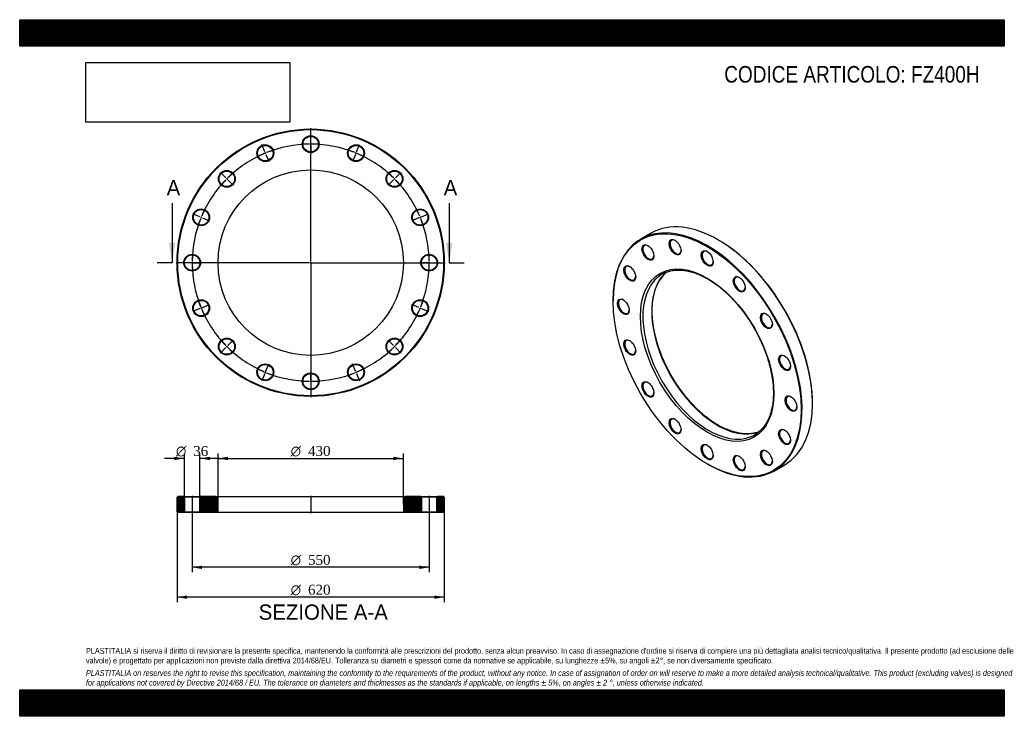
# Model space of a CAD drawing. Header units: millimetres. Extents: x 0 to 2285, y 0 to 1615.
import ezdxf
from ezdxf.enums import TextEntityAlignment as Align
from ezdxf.lldxf.tags import DXFTag

# ---------------------------------------------------------------- set-up
doc = ezdxf.new("R2010")
doc.units = ezdxf.units.MM
doc.header["$LTSCALE"] = 7.692308
for name, color, linetype in [('Default', 7, 'Continuous'), ('DV2_Default', 7, 'Continuous'), ('DV3_Default', 7, 'Continuous'), ('FZ400H', 7, 'Continuous')]:
    doc.layers.add(name, color=color, linetype=linetype)
doc.styles.add('SEACAD_Solid_Edge_ANSI', font='seans.ttf')
doc.styles.add('SEACAD_Solid_Edge_ANSI1_Symbols', font='semeca1.ttf')
doc.styles.add('SEACAD_Times_New_Roman', font='times.ttf')
tags = doc.linetypes.add('CENTER2', pattern=[28.575, 19.05, -3.175, 3.175, -3.175]).pattern_tags.tags
tags[10:11] = [DXFTag(74, 4), DXFTag(75, 0), DXFTag(340, '0'), DXFTag(46, 0.0), DXFTag(50, 0.0), DXFTag(44, 0.0), DXFTag(45, 0.0)]
tags[8:9] = [DXFTag(74, 4), DXFTag(75, 0), DXFTag(340, '0'), DXFTag(46, 0.0), DXFTag(50, 0.0), DXFTag(44, 0.0), DXFTag(45, 0.0)]
tags[6:7] = [DXFTag(74, 4), DXFTag(75, 0), DXFTag(340, '0'), DXFTag(46, 0.0), DXFTag(50, 0.0), DXFTag(44, 0.0), DXFTag(45, 0.0)]
tags[4:5] = [DXFTag(74, 4), DXFTag(75, 0), DXFTag(340, '0'), DXFTag(46, 0.0), DXFTag(50, 0.0), DXFTag(44, 0.0), DXFTag(45, 0.0)]
picture_1 = doc.add_image_def('image1.jpg', size_in_pixel=(4302, 1260))

# ---------------------------------------------------------------- blocks, each defined once
blk = doc.blocks.new('SE')
at = {"layer": 'FZ400H', "color": 7, "linetype": 'Continuous'}
for p, q in [((1465.2, 1120.3), (1441.2, 1106.4)), ((1621.3, 1104.4), (1620.2, 1105)), ((1377, 964.5), (1377, 963.3)), ((1839.4, 725.3), (1839.4, 726.5)), ((1595.1, 585.5), (1596.2, 584.9)), ((1751.2, 569.5), (1775.2, 583.4))]:
    blk.add_line(p, q, dxfattribs=at)
for centre, major_axis, start_param, end_param in [((1620.2, 851.9), (-155, 268.5), 3.141593, 6.283185), ((1596.2, 838), (155, -268.5), 0, 3.926991), ((1521.8, 1088.4), (-9, 15.6), 0, 3.886147), ((1521.8, 1088.4), (-9, 15.6), 5.538631, 6.283185), ((1621.3, 852.5), (154.3, -267.2), 0.785398, 2.356194), ((1458.7, 1076.1), (-9, 15.6), 0, 3.886147), ((1458.7, 1076.1), (-9, 15.6), 5.538631, 6.283185), ((1596.2, 1062.5), (-9, 15.6), 0, 3.886147), ((1596.2, 1062.5), (-9, 15.6), 5.538631, 6.283185), ((1416.5, 1027.6), (-9, 15.6), 0, 3.886147), ((1416.5, 1027.6), (-9, 15.6), 5.538631, 6.283185), ((1618.5, 850.8), (107.5, -186.2), 3.234683, 6.191517), ((1598, 839), (-107.5, 186.2), 6.209014, 6.283185), ((1598, 839), (-107.5, 186.2), 0.072868, 3.065479), ((1598, 839), (-107.5, 186.2), 0, 0.072868), ((1670.6, 1002.5), (-9, 15.6), 0, 3.886147), ((1670.6, 1002.5), (-9, 15.6), 5.538631, 6.283185), ((1401.7, 950.2), (-9, 15.6), 0, 3.886147), ((1401.7, 950.2), (-9, 15.6), 5.538631, 6.283185), ((1733.7, 917.4), (-9, 15.6), 0, 3.886147), ((1733.7, 917.4), (-9, 15.6), 5.538631, 6.283185), ((1416.5, 855.8), (-9, 15.6), 0, 3.886147), ((1416.5, 855.8), (-9, 15.6), 5.538631, 6.283185), ((1775.8, 820.2), (-9, 15.6), 0, 3.886147), ((1775.8, 820.2), (-9, 15.6), 5.538631, 6.283185), ((1458.7, 758.6), (-9, 15.6), 0, 3.886147), ((1458.7, 758.6), (-9, 15.6), 5.538631, 6.283185), ((1790.7, 725.7), (-9, 15.6), 0, 3.886147), ((1790.7, 725.7), (-9, 15.6), 5.538631, 6.283185), ((1521.8, 673.5), (-9, 15.6), 0, 3.886147), ((1521.8, 673.5), (-9, 15.6), 5.538631, 6.283185), ((1775.8, 648.3), (-9, 15.6), 0, 3.886147), ((1775.8, 648.3), (-9, 15.6), 5.538631, 6.283185), ((1598, 839), (-107.5, 186.2), 3.065479, 3.207181), ((1596.2, 613.4), (-9, 15.6), 0, 3.886147), ((1596.2, 613.4), (-9, 15.6), 5.538631, 6.283185), ((1670.6, 587.6), (-9, 15.6), 0, 3.886147), ((1670.6, 587.6), (-9, 15.6), 5.538631, 6.283185), ((1733.7, 599.8), (-9, 15.6), 0, 3.886147), ((1733.7, 599.8), (-9, 15.6), 5.538631, 6.283185), ((1596.2, 838), (155, -268.5), 5.497787, 6.283185)]:
    blk.add_ellipse(centre, major_axis=major_axis, ratio=0.57735, start_param=start_param, end_param=end_param, dxfattribs=at)
for centre, major_axis in [((1595.1, 837.4), (-154.3, 267.2)), ((1520.7, 1087.8), (9.8, -16.9)), ((1457.6, 1075.5), (9.8, -16.9)), ((1595.1, 1061.9), (9.8, -16.9)), ((1595.1, 837.4), (109.5, -189.7)), ((1415.5, 1027), (9.8, -16.9)), ((1669.6, 1001.8), (9.8, -16.9)), ((1400.7, 949.6), (9.8, -16.9)), ((1732.6, 916.8), (9.8, -16.9)), ((1415.5, 855.2), (9.8, -16.9)), ((1774.8, 819.6), (9.8, -16.9)), ((1457.6, 758), (9.8, -16.9)), ((1789.6, 725.1), (9.8, -16.9)), ((1520.7, 672.9), (9.8, -16.9)), ((1774.8, 647.7), (9.8, -16.9)), ((1595.1, 612.8), (9.8, -16.9)), ((1732.6, 599.2), (9.8, -16.9)), ((1669.6, 587), (9.8, -16.9))]:
    blk.add_ellipse(centre, major_axis=major_axis, ratio=0.57735, dxfattribs=at)
for points, knots in [([(1620.5, 675.5), (1619.2, 676.2), (1616.2, 678), (1610.7, 681.5), (1604.3, 685.8), (1598, 690.4), (1591.6, 695.3), (1585.3, 700.5), (1579.1, 705.9), (1573, 711.6), (1566.9, 717.6), (1560.9, 723.8), (1555, 730.3), (1549.3, 736.9), (1543.6, 743.8), (1538.1, 750.9), (1532.8, 758.1), (1527.5, 765.5), (1522.5, 773.1), (1517.6, 780.8), (1513, 788.6), (1508.5, 796.6), (1504.2, 804.6), (1500.1, 812.8), (1496.2, 821), (1492.6, 829.2), (1489.1, 837.5), (1486, 845.8), (1483, 854.2), (1480.3, 862.5), (1477.9, 870.8), (1475.7, 879), (1473.7, 887.2), (1472, 895.4), (1470.6, 903.4), (1469.5, 911.4), (1468.6, 919.2), (1468, 927), (1467.6, 934.6), (1467.6, 942), (1467.8, 949.2), (1468.2, 956.3), (1469, 963.2), (1470, 969.9), (1471.2, 976.4), (1472.7, 982.6), (1474.5, 988.6), (1476.5, 994.4), (1478.8, 999.9), (1481.3, 1005.1), (1484.1, 1010.1), (1487.1, 1014.7), (1490.3, 1019.1), (1493.8, 1023.2), (1497.4, 1026.9), (1499.9, 1029.2), (1501.1, 1030.2)], [0, 0, 0, 0, 0.0096744, 0.0280903, 0.0465098, 0.0649322, 0.0833578, 0.1017869, 0.1202197, 0.1386561, 0.157096, 0.1755393, 0.1939856, 0.2124349, 0.2308867, 0.2493408, 0.2677968, 0.2862544, 0.3047132, 0.323173, 0.3416333, 0.3600939, 0.3785543, 0.3970141, 0.4154729, 0.4339305, 0.4523864, 0.4708403, 0.4892918, 0.5077407, 0.5261866, 0.5446292, 0.5630682, 0.5815033, 0.5999344, 0.6183613, 0.6367841, 0.6552026, 0.6736172, 0.6920282, 0.7104364, 0.7288425, 0.747248, 0.7656539, 0.7840623, 0.802476, 0.8208981, 0.8393328, 0.8577846, 0.8762589, 0.8947614, 0.9132979, 0.9318738, 0.9504933, 0.9691587, 0.9865354, 0.9865354, 0.9865354, 0.9865354]), ([(1498.4, 1029.1), (1498.5, 1029.2), (1500, 1029.9), (1503.5, 1031.1), (1508.5, 1032.6), (1513.7, 1033.7), (1519.1, 1034.5), (1524.6, 1034.9), (1530.3, 1035), (1536, 1034.7), (1541.9, 1034.1), (1547.9, 1033.1), (1553.9, 1031.8), (1560.1, 1030.1), (1566.3, 1028.1), (1572.6, 1025.8), (1578.9, 1023.1), (1585.2, 1020.2), (1591.6, 1016.8), (1598, 1013.2), (1604.4, 1009.2), (1610.8, 1005), (1617.2, 1000.4), (1623.5, 995.6), (1629.8, 990.4), (1636.1, 985), (1642.2, 979.4), (1648.3, 973.5), (1654.3, 967.3), (1660.2, 960.9), (1666, 954.3), (1671.7, 947.4), (1677.2, 940.4), (1682.6, 933.2), (1687.8, 925.8), (1692.9, 918.3), (1697.8, 910.6), (1702.5, 902.8), (1707.1, 894.9), (1711.4, 886.8), (1715.5, 878.7), (1719.5, 870.5), (1723.1, 862.3), (1726.6, 854), (1729.8, 845.7), (1732.8, 837.4), (1735.6, 829.1), (1738.1, 820.7), (1740.3, 812.5), (1742.3, 804.3), (1744.1, 796.1), (1745.5, 788), (1746.7, 780), (1747.7, 772.2), (1748.3, 764.4), (1748.7, 756.8), (1748.9, 749.4), (1748.7, 742.1), (1748.3, 734.9), (1747.6, 728), (1746.7, 721.3), (1745.5, 714.8), (1744, 708.5), (1742.3, 702.4), (1740.3, 696.6), (1738.1, 691.1), (1735.6, 685.8), (1732.9, 680.8), (1730, 676), (1726.8, 671.6), (1723.3, 667.4), (1719.7, 663.6), (1715.9, 660.1), (1713.4, 658.2), (1712, 657.1)], [0, 0, 0, 0, 0.000519, 0.014853, 0.029166, 0.043453, 0.057707, 0.071927, 0.086114, 0.100269, 0.114397, 0.128501, 0.142586, 0.156656, 0.170715, 0.184766, 0.198811, 0.212854, 0.226895, 0.240935, 0.254976, 0.269019, 0.283064, 0.297111, 0.311161, 0.325214, 0.339269, 0.353327, 0.367388, 0.381451, 0.395517, 0.409584, 0.423653, 0.437724, 0.451796, 0.465869, 0.479942, 0.494016, 0.508091, 0.522165, 0.536239, 0.550312, 0.564385, 0.578456, 0.592526, 0.606593, 0.620659, 0.634723, 0.648784, 0.662843, 0.676899, 0.690951, 0.705001, 0.719047, 0.73309, 0.74713, 0.761167, 0.775202, 0.789235, 0.803267, 0.8173, 0.831334, 0.845372, 0.859415, 0.873468, 0.887532, 0.901614, 0.915715, 0.929842, 0.943998, 0.958187, 0.97241, 0.986668, 1, 1, 1, 1]), ([(1715.2, 659.6), (1714.8, 659.5), (1712.8, 658.7), (1708.9, 657.6), (1703.8, 656.4), (1698.4, 655.5), (1692.9, 655), (1687.3, 654.9), (1681.6, 655.1), (1675.7, 655.6), (1669.8, 656.5), (1663.7, 657.8), (1657.6, 659.3), (1651.4, 661.3), (1645.1, 663.5), (1638.8, 666.1), (1632.5, 669), (1626.3, 672.2), (1622.5, 674.3), (1620.5, 675.5)], [0.0416157, 0.0416157, 0.0416157, 0.0416157, 0.0579818, 0.1180764, 0.1780618, 0.237915, 0.2976256, 0.3571938, 0.4166285, 0.475944, 0.5351576, 0.5942875, 0.6533511, 0.7123645, 0.7713414, 0.8302937, 0.889231, 0.948161, 1, 1, 1, 1])]:
    blk.add_open_spline(points, degree=3, knots=knots, dxfattribs=at)
blk = doc.blocks.new('SE1')
at = {"layer": 'Default', "color": 7, "linetype": 'CENTER2'}
for start, end in [(90.625, 111.875), (68.125, 89.375), (113.125, 134.375), (45.625, 66.875), (135.625, 156.875), (23.125, 44.375), (158.125, 179.375), (0.625, 21.875), (180.625, 201.875), (338.125, 359.375), (203.125, 224.375), (315.625, 336.875), (225.625, 246.875), (293.125, 314.375), (248.125, 269.375), (270.625, 291.875)]:
    blk.add_arc((675.2, 1051.9), 275, start, end, dxfattribs=at)
at = {"layer": 'DV2_Default', "color": 7, "linetype": 'CENTER2'}
for p, q in [((675.2, 1054.9), (675.2, 1363.6)), ((675.2, 1329.9), (675.2, 1348.1)), ((568.8, 1308.7), (561.8, 1325.6)), ((675.2, 1325.4), (675.2, 1328.4)), ((781.5, 1308.7), (788.5, 1325.6)), ((570.5, 1304.5), (569.4, 1307.3)), ((571.1, 1303.1), (578.1, 1286.3)), ((675.2, 1323.9), (675.2, 1305.6)), ((779.3, 1303.1), (772.3, 1286.3)), ((779.8, 1304.5), (781, 1307.3)), ((478.6, 1248.4), (465.7, 1261.3)), ((871.7, 1248.4), (884.6, 1261.3)), ((481.8, 1245.2), (479.6, 1247.4)), ((482.8, 1244.2), (495.7, 1231.3)), ((867.5, 1244.2), (854.6, 1231.3)), ((868.6, 1245.2), (870.7, 1247.4)), ((418.3, 1158.2), (401.5, 1165.2)), ((932, 1158.2), (948.9, 1165.2)), ((422.5, 1156.5), (419.7, 1157.7)), ((423.9, 1155.9), (440.7, 1149)), ((926.5, 1155.9), (909.6, 1149)), ((927.8, 1156.5), (930.6, 1157.7)), ((672.2, 1051.9), (363.4, 1051.9)), ((397.2, 1051.9), (378.9, 1051.9)), ((401.7, 1051.9), (398.7, 1051.9)), ((403.2, 1051.9), (421.4, 1051.9)), ((676.7, 1051.9), (673.7, 1051.9)), ((675.2, 1053.4), (675.2, 1050.4)), ((678.2, 1051.9), (986.9, 1051.9)), ((947.2, 1051.9), (928.9, 1051.9)), ((947.2, 1051.9), (930.4, 1051.9)), ((948.7, 1051.9), (951.7, 1051.9)), ((948.7, 1051.9), (951.7, 1051.9)), ((953.2, 1051.9), (969.9, 1051.9)), ((953.2, 1051.9), (971.4, 1051.9)), ((675.2, 1048.9), (675.2, 740.1)), ((418.3, 945.5), (401.5, 938.5)), ((422.5, 947.2), (419.7, 946)), ((423.9, 947.8), (440.7, 954.7)), ((926.5, 947.8), (909.6, 954.7)), ((927.8, 947.2), (930.6, 946)), ((932, 945.5), (948.9, 938.5)), ((482.8, 859.5), (495.7, 872.4)), ((867.5, 859.5), (854.6, 872.4)), ((478.6, 855.3), (465.7, 842.4)), ((481.8, 858.5), (479.6, 856.3)), ((868.6, 858.5), (870.7, 856.3)), ((871.7, 855.3), (884.6, 842.4)), ((571.1, 800.6), (578.1, 817.4)), ((779.3, 800.6), (772.3, 817.4)), ((568.8, 795), (561.8, 778.2)), ((570.5, 799.2), (569.4, 796.4)), ((675.2, 779.9), (675.2, 798.1)), ((675.2, 778.4), (675.2, 775.4)), ((779.8, 799.2), (781, 796.4)), ((781.5, 795), (788.5, 778.2)), ((675.2, 773.9), (675.2, 755.6))]:
    blk.add_line(p, q, dxfattribs=at)
for start, end in [(90.625, 94.4274), (89.6875, 90.3125), (85.5726, 89.375), (113.125, 116.9274), (112.1875, 112.8125), (108.0726, 111.875), (68.125, 71.9274), (67.1875, 67.8125), (63.0726, 66.875), (130.5726, 134.375), (45.625, 49.4274), (135.625, 139.4274), (134.6875, 135.3125), (44.6875, 45.3125), (40.5726, 44.375), (153.0726, 156.875), (23.125, 26.9274), (158.125, 161.9274), (157.1875, 157.8125), (22.1875, 22.8125), (18.0726, 21.875), (175.5726, 179.375), (179.6875, 180.3125), (0.625, 4.4274), (0.625, 4.1149), (359.6875, 0.3125), (359.6875, 0.3125), (180.625, 184.4274), (355.5726, 359.375), (355.8851, 359.375), (198.0726, 201.875), (338.125, 341.9274), (202.1875, 202.8125), (203.125, 206.9274), (333.0726, 336.875), (337.1875, 337.8125), (220.5726, 224.375), (315.625, 319.4274), (224.6875, 225.3125), (225.625, 229.4274), (310.5726, 314.375), (314.6875, 315.3125), (243.0726, 246.875), (293.125, 296.9274), (247.1875, 247.8125), (248.125, 251.9274), (265.5726, 269.375), (269.6875, 270.3125), (270.625, 274.4274), (288.0726, 291.875), (292.1875, 292.8125)]:
    blk.add_arc((675.2, 1051.9), 275, start, end, dxfattribs=at)
at = {"layer": 'FZ400H', "color": 7, "linetype": 'Continuous'}
for centre, radius in [((675.2, 1051.9), 310), ((675.2, 1051.9), 308.5), ((569.9, 1305.9), 19.5), ((675.2, 1326.9), 19.5), ((675.2, 1326.9), 18), ((780.4, 1305.9), 19.5), ((569.9, 1305.9), 18), ((780.4, 1305.9), 18), ((675.2, 1051.9), 215), ((480.7, 1246.3), 19.5), ((480.7, 1246.3), 18), ((869.6, 1246.3), 19.5), ((869.6, 1246.3), 18), ((421.1, 1157.1), 19.5), ((421.1, 1157.1), 18), ((929.2, 1157.1), 19.5), ((929.2, 1157.1), 18), ((400.2, 1051.9), 19.5), ((400.2, 1051.9), 18), ((950.2, 1051.9), 19.5), ((950.2, 1051.9), 18), ((421.1, 946.6), 19.5), ((421.1, 946.6), 18), ((929.2, 946.6), 19.5), ((929.2, 946.6), 18), ((480.7, 857.4), 19.5), ((480.7, 857.4), 18), ((869.6, 857.4), 19.5), ((869.6, 857.4), 18), ((569.9, 797.8), 19.5), ((569.9, 797.8), 18), ((780.4, 797.8), 19.5), ((780.4, 797.8), 18), ((675.2, 776.9), 19.5), ((675.2, 776.9), 18)]:
    blk.add_circle(centre, radius, dxfattribs=at)
blk = doc.blocks.new('SE3')
at = {"color": 7, "linetype": 'Continuous', "style": 'SEACAD_Solid_Edge_ANSI'}
blk.add_text('A', height=35.4, dxfattribs=at).set_placement((341, 1243.4), align=Align.TOP_LEFT)
blk = doc.blocks.new('SE4')
at = {"color": 7, "linetype": 'Continuous', "style": 'SEACAD_Solid_Edge_ANSI'}
blk.add_text('A', height=35.4, dxfattribs=at).set_placement((983.8, 1243.4), align=Align.TOP_LEFT)
blk = doc.blocks.new('SEANNOT_GROUP')
at = {"linetype": 'Continuous'}
blk.add_hatch(color=7, dxfattribs=at).paths.add_polyline_path([(346, 1098), (353.7, 1051.9), (361.4, 1098)])
at = {"color": 7, "linetype": 'Continuous'}
blk.add_lwpolyline([(353.7, 1190.3), (353.7, 1051.9)], dxfattribs=at)
blk = doc.blocks.new('SEANNOT_GROUP1')
at = {"linetype": 'Continuous'}
blk.add_hatch(color=7, dxfattribs=at).paths.add_polyline_path([(988.9, 1098), (996.6, 1051.9), (1004.3, 1098)])
at = {"color": 7, "linetype": 'Continuous'}
blk.add_lwpolyline([(996.6, 1190.3), (996.6, 1051.9)], dxfattribs=at)
blk = doc.blocks.new('SE2')
at = {"layer": 'Default', "color": 7, "linetype": 'CENTER2'}
for p, q in [((353.7, 1051.9), (319.1, 1051.9)), ((996.6, 1051.9), (1031.2, 1051.9))]:
    blk.add_line(p, q, dxfattribs=at)
at = {"layer": 'Default'}
for name in ['SE3', 'SE4', 'SEANNOT_GROUP', 'SEANNOT_GROUP1']:
    blk.add_blockref(name, (0, 0), dxfattribs=at)
blk = doc.blocks.new('SE5')
at = {"layer": 'FZ400H', "linetype": 'Continuous'}
h = blk.add_hatch(dxfattribs=at)
h.set_pattern_fill('LINE', scale=0.62992, angle=45, style=0)
h.paths.add_polyline_path([(380.7, 509.7), (366.7, 509.7), (365.2, 508.2), (365.2, 474.2), (366.7, 472.7), (380.7, 472.7), (382.2, 474.2), (382.2, 508.2)])
h = blk.add_hatch(dxfattribs=at)
h.set_pattern_fill('LINE', scale=0.62992, angle=45, style=0)
edge = h.paths.add_edge_path()
edge.add_line((419.7, 472.7), (456.2, 472.7))
edge.add_arc((456.2, 476.7), 4, 270, 360)
edge.add_line((460.2, 476.7), (460.2, 505.7))
edge.add_arc((456.2, 505.7), 4, 0, 90)
edge.add_line((456.2, 509.7), (419.7, 509.7))
edge.add_line((419.7, 509.7), (418.2, 508.2))
edge.add_line((418.2, 508.2), (418.2, 474.2))
edge.add_line((418.2, 474.2), (419.7, 472.7))
h = blk.add_hatch(dxfattribs=at)
h.set_pattern_fill('LINE', scale=0.629921, angle=45, style=0)
edge = h.paths.add_edge_path()
edge.add_line((932.2, 474.2), (932.2, 508.2))
edge.add_line((932.2, 508.2), (930.7, 509.7))
edge.add_line((930.7, 509.7), (894.2, 509.7))
edge.add_arc((894.2, 505.7), 4, 90, 180)
edge.add_line((890.2, 505.7), (890.2, 476.7))
edge.add_arc((894.2, 476.7), 4, 180, 270)
edge.add_line((894.2, 472.7), (930.7, 472.7))
edge.add_line((930.7, 472.7), (932.2, 474.2))
h = blk.add_hatch(dxfattribs=at)
h.set_pattern_fill('LINE', scale=0.629921, angle=45, style=0)
h.paths.add_polyline_path([(968.2, 508.2), (968.2, 474.2), (969.7, 472.7), (983.7, 472.7), (985.2, 474.2), (985.2, 508.2), (983.7, 509.7), (969.7, 509.7)])
at = {"layer": 'DV3_Default', "color": 7, "linetype": 'CENTER2'}
for p, q in [((400.2, 511.5), (400.2, 471)), ((675.2, 511.5), (675.2, 471)), ((950.2, 511.5), (950.2, 471))]:
    blk.add_line(p, q, dxfattribs=at)
at = {"layer": 'FZ400H', "color": 7, "linetype": 'Continuous'}
for p, q in [((366.7, 509.7), (365.2, 508.2)), ((365.2, 474.2), (365.2, 508.2)), ((380.7, 509.7), (366.7, 509.7)), ((380.7, 509.7), (419.7, 509.7)), ((380.7, 509.7), (382.2, 508.2)), ((418.2, 508.2), (382.2, 508.2)), ((382.2, 508.2), (382.2, 474.2)), ((418.2, 508.2), (419.7, 509.7)), ((418.2, 474.2), (418.2, 508.2)), ((456.2, 509.7), (419.7, 509.7)), ((456.2, 509.7), (894.2, 509.7)), ((460.2, 476.7), (460.2, 505.7)), ((890.2, 505.7), (890.2, 476.7)), ((930.7, 509.7), (894.2, 509.7)), ((930.7, 509.7), (969.7, 509.7)), ((930.7, 509.7), (932.2, 508.2)), ((968.2, 508.2), (932.2, 508.2)), ((932.2, 508.2), (932.2, 474.2)), ((968.2, 508.2), (969.7, 509.7)), ((968.2, 474.2), (968.2, 508.2)), ((983.7, 509.7), (969.7, 509.7)), ((985.2, 508.2), (983.7, 509.7)), ((985.2, 508.2), (985.2, 474.2)), ((365.2, 474.2), (366.7, 472.7)), ((380.7, 472.7), (366.7, 472.7)), ((382.2, 474.2), (380.7, 472.7)), ((419.7, 472.7), (380.7, 472.7)), ((382.2, 474.2), (418.2, 474.2)), ((419.7, 472.7), (418.2, 474.2)), ((456.2, 472.7), (419.7, 472.7)), ((894.2, 472.7), (456.2, 472.7)), ((930.7, 472.7), (894.2, 472.7)), ((932.2, 474.2), (930.7, 472.7)), ((969.7, 472.7), (930.7, 472.7)), ((932.2, 474.2), (968.2, 474.2)), ((969.7, 472.7), (968.2, 474.2)), ((983.7, 472.7), (969.7, 472.7)), ((983.7, 472.7), (985.2, 474.2))]:
    blk.add_line(p, q, dxfattribs=at)
for centre, start, end in [((456.2, 505.7), 0, 90), ((894.2, 505.7), 90, 180), ((456.2, 476.7), 270, 0), ((894.2, 476.7), 180, 270)]:
    blk.add_arc(centre, 4, start, end, dxfattribs=at)
blk = doc.blocks.new('GDimGGroup')
at = {"layer": 'Default', "linetype": 'Continuous'}
for points in [[(483.2, 601.8), (460.2, 597.9), (483.2, 594.1)], [(867.1, 601.8), (867.1, 594.1), (890.2, 597.9)]]:
    blk.add_hatch(color=7, dxfattribs=at).paths.add_polyline_path(points)
at = {"layer": 'Default', "color": 7, "linetype": 'Continuous'}
for p, q in [((460.2, 491.2), (460.2, 609.5)), ((460.2, 597.9), (890.2, 597.9)), ((890.2, 491.2), (890.2, 609.5))]:
    blk.add_line(p, q, dxfattribs=at)
for s, height, style, p in [('O', 23.1, 'SEACAD_Solid_Edge_ANSI1_Symbols', (628.8, 626.8)), ('430', 23.08, 'SEACAD_Times_New_Roman', (669, 626.8))]:
    blk.add_text(s, height=height, dxfattribs=dict(at, style=style)).set_placement(p, align=Align.TOP_LEFT)
blk = doc.blocks.new('GDimGGroup1')
at = {"layer": 'Default', "linetype": 'Continuous'}
for points in [[(423.2, 341.6), (423.2, 349.3), (400.2, 345.5)], [(927.1, 341.6), (950.2, 345.5), (927.1, 349.3)]]:
    blk.add_hatch(color=7, dxfattribs=at).paths.add_polyline_path(points)
at = {"layer": 'Default', "color": 7, "linetype": 'Continuous'}
for p, q in [((400.2, 472.7), (400.2, 334)), ((950.2, 472.7), (950.2, 334)), ((950.2, 345.5), (400.2, 345.5))]:
    blk.add_line(p, q, dxfattribs=at)
for s, height, style, p in [('O', 23.1, 'SEACAD_Solid_Edge_ANSI1_Symbols', (628.8, 374.3)), ('550', 23.08, 'SEACAD_Times_New_Roman', (669, 374.3))]:
    blk.add_text(s, height=height, dxfattribs=dict(at, style=style)).set_placement(p, align=Align.TOP_LEFT)
blk = doc.blocks.new('GDimGGroup2')
at = {"layer": 'Default', "linetype": 'Continuous'}
for points in [[(388.2, 272.4), (388.2, 280.1), (365.2, 276.3)], [(962.1, 272.4), (985.2, 276.3), (962.1, 280.1)]]:
    blk.add_hatch(color=7, dxfattribs=at).paths.add_polyline_path(points)
at = {"layer": 'Default', "color": 7, "linetype": 'Continuous'}
for p, q in [((365.2, 491.2), (365.2, 264.7)), ((985.2, 491.2), (985.2, 264.7)), ((985.2, 276.3), (365.2, 276.3))]:
    blk.add_line(p, q, dxfattribs=at)
for s, height, style, p in [('O', 23.1, 'SEACAD_Solid_Edge_ANSI1_Symbols', (628.8, 305.1)), ('620', 23.08, 'SEACAD_Times_New_Roman', (669, 305.1))]:
    blk.add_text(s, height=height, dxfattribs=dict(at, style=style)).set_placement(p, align=Align.TOP_LEFT)
blk = doc.blocks.new('GDimGGroup3')
at = {"layer": 'Default', "linetype": 'Continuous'}
for points in [[(359.1, 601.8), (359.1, 594.1), (382.2, 598)], [(441.2, 601.8), (418.2, 598), (441.2, 594.1)]]:
    blk.add_hatch(color=7, dxfattribs=at).paths.add_polyline_path(points)
at = {"layer": 'Default', "color": 7, "linetype": 'Continuous'}
for p, q in [((382.2, 598), (336, 598)), ((382.2, 508.2), (382.2, 609.5)), ((418.2, 508.2), (418.2, 609.5)), ((464.3, 598), (418.2, 598))]:
    blk.add_line(p, q, dxfattribs=at)
for s, height, style, p in [('O', 23.1, 'SEACAD_Solid_Edge_ANSI1_Symbols', (362.6, 626.8)), ('36', 23.08, 'SEACAD_Times_New_Roman', (402.7, 626.8))]:
    blk.add_text(s, height=height, dxfattribs=dict(at, style=style)).set_placement(p, align=Align.TOP_LEFT)

msp = doc.modelspace()

# ---------------------------------------------------------------- hatches: boundary and pattern name
at = {"layer": 'Default', "linetype": 'Continuous'}
h = msp.add_hatch(dxfattribs=at)
h.set_pattern_fill('LINE', scale=0.629921, angle=45, style=0)
h.paths.add_polyline_path([(2284.6, 1553.8), (2284.6, 1615.4), (0, 1615.4), (0, 1553.8)])
for points in [[(2284.6, 1553.8), (2284.6, 1615.4), (0, 1615.4), (0, 1553.8)], [(2284.6, 0), (2284.6, 61.5), (0, 61.5), (0, 0)]]:
    msp.add_hatch(color=7, dxfattribs=at).paths.add_polyline_path(points)
h = msp.add_hatch(dxfattribs=at)
h.set_pattern_fill('LINE', scale=0.629921, angle=45, style=0)
h.paths.add_polyline_path([(2284.6, 0), (2284.6, 61.5), (0, 61.5), (0, 0)])

# ---------------------------------------------------------------- linework, layer by layer
at = {"layer": 'Default', "color": 7, "linetype": 'Continuous'}
for p, q in [((0, 1615.4), (2284.6, 1615.4)), ((0, 1553.8), (0, 1615.4)), ((2284.6, 1615.4), (2284.6, 1553.8)), ((2284.6, 1553.8), (0, 1553.8)), ((0, 61.5), (2284.6, 61.5)), ((0, 0), (0, 61.5)), ((2284.6, 61.5), (2284.6, 0)), ((2284.6, 0), (0, 0))]:
    msp.add_line(p, q, dxfattribs=at)

# ---------------------------------------------------------------- block references
at = {"layer": 'Default'}
for name in ['SE1', 'SE2', 'SE', 'GDimGGroup3', 'GDimGGroup', 'SE5', 'GDimGGroup2', 'GDimGGroup1']:
    msp.add_blockref(name, (0, 0), dxfattribs=at)

# ---------------------------------------------------------------- texts
at = {"layer": 'Default', "color": 7, "linetype": 'Continuous', "style": 'SEACAD_Solid_Edge_ANSI'}
msp.add_text('SEZIONE A-A', height=35.385, dxfattribs=at).set_placement((554.5, 259.3), align=Align.TOP_LEFT)
at = {"layer": 'Default', "attachment_point": 1}
for s, insert, char_height, width in [('{\\fArial Narrow|b0||i0||c0|p34;\\C7;\\H38.46153846;\\W1.;CODICE ARTICOLO: FZ400H}', (1634.8, 1508), 38.462, 609.997), ("{\\fArial Narrow|b0||i0||c0|p34;\\C7;\\H13.46153846;\\W1.;PLASTITALIA si riserva il diritto di revisionare la presente specifica, mantenendo la conformità alle prescrizioni del prodotto, senza alcun preavviso. In caso di assegnazione d'ordine si riserva di compiere una più dettagliata analisi tecnico/qualitativa. Il presente prodotto (ad esclusione delle \\P}{\\fArial Narrow|b0||i0||c0|p34;\\C7;\\H13.46153846;\\W1.;valvole) è progettato per applicazioni non previste dalla direttiva 2014/68/EU. Tolleranza su diametri e spessori come da normative se applicabile, su lunghezze ±5%, su angoli ±2°, se non diversamente specificato.\\P}{\\fArial Narrow|b0||i0||c0|p34;\\C7;\\H3.846153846;\\W1.;   \\P}{\\fArial Narrow|b0||i1||c0|p34;\\C7;\\H13.46153846;\\W1.;PLASTITALIA on reserves the right to revise this specification, maintaining the conformity to the requirements of the product, without any notice. In case of assignation of order on will reserve to make a more detailed analysis technical/qualitative. This product (excluding valves) is designed \\P}{\\fArial Narrow|b0||i1||c0|p34;\\C7;\\H13.46153846;\\W1.;for applications not covered by Directive 2014/68 / EU. The tolerance on diameters and thicknesses as the standards if applicable, on lengths ± 5%, on angles ± 2 °, unless otherwise indicated.\\P}", (153.8, 158.5), 13.4615, 1976.923)]:
    msp.add_mtext(s, dxfattribs=dict(at, insert=insert, char_height=char_height, width=width))

# ---------------------------------------------------------------- pictures from other files: only their frames are drawn
image = msp.add_image(picture_1, insert=(153.8, 1377.7), size_in_units=(472.7, 138.5))
image.dxf.flags = 7

doc.saveas('drawing.dxf')
